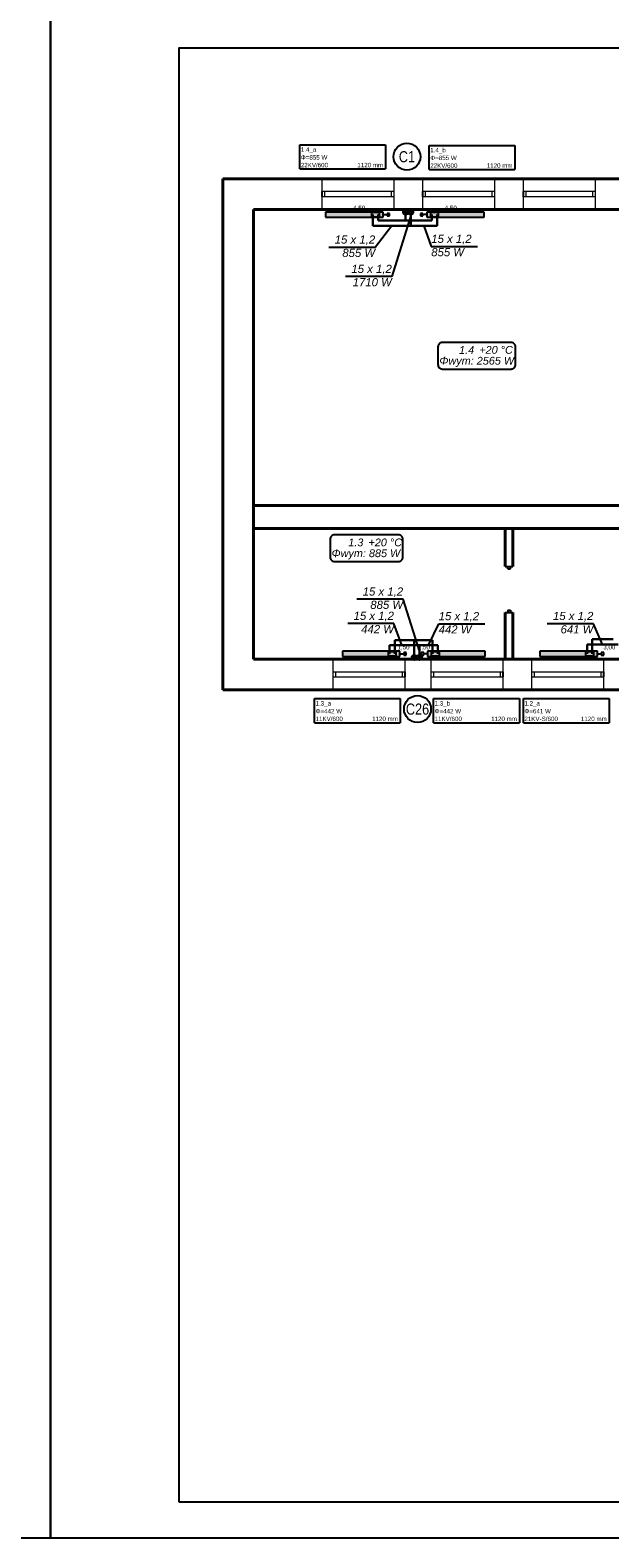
# Model space of a CAD drawing. Header units: millimetres. Extents: x 50532 to 99257, y 49161 to 61325.
# Tile 17 of 95: x 68395 to 69524, y 49161 to 52096. Entities that reach past the tile are written whole.
import ezdxf
from ezdxf.enums import TextEntityAlignment as Align
from ezdxf.lldxf.tags import DXFTag

# ---------------------------------------------------------------- set-up
doc = ezdxf.new("R2010")
doc.units = ezdxf.units.MM
for name, color, linetype, lineweight in [('cienka', 250, 'Continuous', 18), ('gruba', 8, 'Continuous', 40), ('średnia', 8, 'Continuous', 25)]:
    doc.layers.add(name, color=color, linetype=linetype, lineweight=lineweight)
for name, color, linetype, true_color in [('IS_Armatura_podłączeniowa_grz._dolnozas.', 7, 'SOLID', 0x000000), ('IS_Armatura_Therm', 7, 'SOLID', 0x000000), ('IS_Grafika', 7, 'SOLID', 0x000000), ('IS_Grzejniki_Plan_rzut', 7, 'SOLID', 0x000000)]:
    doc.layers.add(name, color=color, linetype=linetype, true_color=true_color)
for name, color, linetype in [('IS_Opisy_działek_Therm', 7, 'SOLID'), ('IS_Text_Armatury_Therm', 7, 'Continuous'), ('IS_Text_Konstrukcji', 7, 'Continuous'), ('IS_Text_Odbiornikow_Therm', 7, 'Continuous'), ('TABELKA', 7, 'Continuous')]:
    doc.layers.add(name, color=color, linetype=linetype)
doc.layers.add('IS_Powrót', color=5, linetype='DASH', lineweight=30, true_color=0x0000ff)
doc.layers.add('IS_Zasilanie', color=1, linetype='SOLID', lineweight=30, true_color=0xff0000)
doc.styles.add('Arial Narrow_1', font='ARIALN.TTF')
doc.styles.get("Standard").update_dxf_attribs({"font": 'GOTHIC.TTF'})
tags = doc.linetypes.add('DASH', pattern=[15, 10, -5]).pattern_tags.tags
tags[6:7] = [DXFTag(74, 4), DXFTag(75, 0), DXFTag(340, '0'), DXFTag(46, 0.0), DXFTag(50, 0.0), DXFTag(44, 0.0), DXFTag(45, 0.0)]
tags[4:5] = [DXFTag(74, 4), DXFTag(75, 0), DXFTag(340, '0'), DXFTag(46, 0.0), DXFTag(50, 0.0), DXFTag(44, 0.0), DXFTag(45, 0.0)]
tags = doc.linetypes.add('SOLID', pattern=[10, 10, 0]).pattern_tags.tags
tags[6:7] = [DXFTag(74, 4), DXFTag(75, 0), DXFTag(340, '0'), DXFTag(46, 0.0), DXFTag(50, 0.0), DXFTag(44, 0.0), DXFTag(45, 0.0)]
tags[4:5] = [DXFTag(74, 4), DXFTag(75, 0), DXFTag(340, '0'), DXFTag(46, 0.0), DXFTag(50, 0.0), DXFTag(44, 0.0), DXFTag(45, 0.0)]

# ---------------------------------------------------------------- blocks, each defined once
blk = doc.blocks.new('G$CDA1DEF7A')
at = {"layer": 'cienka'}
for p, q in [((193, 2206), (193, 2146)), ((333, 2206), (333, 2146)), ((389, 2206), (389, 2146)), ((529, 2206), (529, 2146)), ((585, 2206), (585, 2146)), ((725, 2206), (725, 2146)), ((333, 2181), (193, 2181)), ((198, 2181), (198, 2171)), ((328, 2181), (328, 2171)), ((529, 2181), (389, 2181)), ((394, 2181), (394, 2171)), ((524, 2181), (524, 2171)), ((725, 2181), (585, 2181)), ((590, 2181), (590, 2171)), ((720, 2181), (720, 2171)), ((333, 2171), (193, 2171)), ((529, 2171), (389, 2171)), ((725, 2171), (585, 2171)), ((215, 1211), (215, 1271)), ((355, 1211), (355, 1271)), ((406, 1211), (406, 1271)), ((546, 1211), (546, 1271)), ((602, 1211), (602, 1271)), ((742, 1211), (742, 1271)), ((215, 1246), (355, 1246)), ((215, 1236), (355, 1236)), ((220, 1236), (220, 1246)), ((350, 1236), (350, 1246)), ((406, 1246), (546, 1246)), ((406, 1236), (546, 1236)), ((411, 1236), (411, 1246)), ((541, 1236), (541, 1246)), ((602, 1246), (742, 1246)), ((602, 1236), (742, 1236)), ((607, 1236), (607, 1246)), ((737, 1236), (737, 1246))]:
    blk.add_line(p, q, dxfattribs=at)
at = {"layer": 'gruba'}
for p, q in [((0, 2206), (0, 1211)), ((0, 2206), (4647, 2206)), ((0, 2206), (0, 1211)), ((60, 2146), (60, 1271)), ((60, 2146), (1198, 2146)), ((60, 2146), (60, 1271)), ((776, 1570), (60, 1570)), ((776, 1525), (60, 1525)), ((550, 1525), (550, 1451.3)), ((565, 1525), (565, 1451.3)), ((550, 1361.3), (550, 1271)), ((565, 1361.3), (565, 1271)), ((1645, 1271), (60, 1271)), ((1585, 1211), (0, 1211))]:
    blk.add_line(p, q, dxfattribs=at)
at = {"layer": 'średnia'}
for p, q in [((193, 2181), (193, 2171)), ((389, 2181), (389, 2171)), ((585, 2181), (585, 2171)), ((550, 1451.3), (565, 1451.3)), ((555, 1446.3), (555, 1451.3)), ((555, 1446.3), (560, 1446.3)), ((560, 1446.3), (560, 1451.3)), ((550, 1361.3), (565, 1361.3)), ((555, 1366.3), (560, 1366.3)), ((555, 1366.3), (555, 1361.3)), ((560, 1366.3), (560, 1361.3)), ((355, 1236), (355, 1246)), ((546, 1236), (546, 1246)), ((742, 1236), (742, 1246))]:
    blk.add_line(p, q, dxfattribs=at)

msp = doc.modelspace()

# ---------------------------------------------------------------- hatches: boundary and pattern name
at = {"layer": 'IS_Grafika', "transparency": 33554687}
h = msp.add_hatch(color=7, dxfattribs=at)
h.dxf.hatch_style = 1
edge = h.paths.add_edge_path()
edge.add_arc((69136.5, 51741.2), 5, 0, 360)
edge = h.paths.add_edge_path()
edge.add_arc((69126.5, 51741.2), 5, 0, 360)
h = msp.add_hatch(color=7, dxfattribs=at)
h.dxf.hatch_style = 1
edge = h.paths.add_edge_path()
edge.add_arc((69153.4, 50874.6), 5, 0, 360)
edge = h.paths.add_edge_path()
edge.add_arc((69143.4, 50874.6), 5, 0, 360)
at = {"layer": 'IS_Grzejniki_Plan_rzut'}
for points in [[(69082.8, 51741.6), (68970.8, 51741.6), (68970.8, 51731.6), (69082.8, 51731.6)], [(69279.8, 51741.6), (69167.8, 51741.6), (69167.8, 51731.6), (69279.8, 51731.6)], [(69003.4, 50876.6), (69115.4, 50876.6), (69115.4, 50886.6), (69003.4, 50886.6)], [(69169.2, 50876.6), (69281.2, 50876.6), (69281.2, 50886.6), (69169.2, 50886.6)], [(69387.9, 50876.6), (69499.9, 50876.6), (69499.9, 50886.6), (69387.9, 50886.6)]]:
    msp.add_hatch(color=8, dxfattribs=at).paths.add_polyline_path(points)
at = {"layer": 'IS_Opisy_działek_Therm'}
h = msp.add_hatch(color=1, dxfattribs=at)
edge = h.paths.add_edge_path()
edge.add_arc((69136.5, 51715), 2.4, 90, 450)
h = msp.add_hatch(color=1, dxfattribs=at)
edge = h.paths.add_edge_path()
edge.add_arc((69153.4, 50898.4), 2.4, 90, 450)
at = {"layer": 'IS_Powrót'}
h = msp.add_hatch(color=256, dxfattribs=at)
edge = h.paths.add_edge_path()
edge.add_arc((69126.5, 51725), 2.4, 90, 450)
h = msp.add_hatch(color=256, dxfattribs=at)
edge = h.paths.add_edge_path()
edge.add_arc((69143.4, 50908.4), 2.4, 90, 450)

# ---------------------------------------------------------------- linework, layer by layer
at = {"layer": 'IS_Armatura_podłączeniowa_grz._dolnozas.'}
for p, q in [((69075.8, 51740.6), (69059.8, 51740.6)), ((69059.8, 51740.6), (69059.8, 51732.6)), ((69059.8, 51732.6), (69075.8, 51732.6)), ((69075.8, 51732.6), (69075.8, 51740.6)), ((69190.8, 51740.6), (69174.8, 51740.6)), ((69174.8, 51740.6), (69174.8, 51732.6)), ((69174.8, 51732.6), (69190.8, 51732.6)), ((69190.8, 51732.6), (69190.8, 51740.6)), ((69108.4, 50885.6), (69092.4, 50885.6)), ((69092.4, 50885.6), (69092.4, 50877.6)), ((69092.4, 50877.6), (69108.4, 50877.6)), ((69108.4, 50877.6), (69108.4, 50885.6)), ((69192.2, 50885.6), (69176.2, 50885.6)), ((69176.2, 50885.6), (69176.2, 50877.6)), ((69176.2, 50877.6), (69192.2, 50877.6)), ((69192.2, 50877.6), (69192.2, 50885.6)), ((69492.9, 50885.6), (69476.9, 50885.6)), ((69476.9, 50885.6), (69476.9, 50877.6)), ((69476.9, 50877.6), (69492.9, 50877.6)), ((69492.9, 50877.6), (69492.9, 50885.6))]:
    msp.add_line(p, q, dxfattribs=at)
at = {"layer": 'IS_Armatura_Therm'}
for p, q in [((69082.8, 51736.6), (69090.3, 51736.6)), ((69095.3, 51739.1), (69090.3, 51739.1)), ((69090.3, 51739.1), (69090.3, 51734.1)), ((69090.3, 51734.1), (69095.3, 51734.1)), ((69095.3, 51734.1), (69095.3, 51739.1)), ((69160.3, 51739.1), (69155.3, 51739.1)), ((69155.3, 51739.1), (69155.3, 51734.1)), ((69155.3, 51734.1), (69160.3, 51734.1)), ((69160.3, 51734.1), (69160.3, 51739.1)), ((69167.8, 51736.6), (69160.3, 51736.6)), ((69115.4, 50881.6), (69122.9, 50881.6)), ((69127.9, 50884.1), (69122.9, 50884.1)), ((69122.9, 50884.1), (69122.9, 50879.1)), ((69122.9, 50879.1), (69127.9, 50879.1)), ((69127.9, 50879.1), (69127.9, 50884.1)), ((69161.7, 50884.1), (69156.7, 50884.1)), ((69156.7, 50884.1), (69156.7, 50879.1)), ((69156.7, 50879.1), (69161.7, 50879.1)), ((69161.7, 50879.1), (69161.7, 50884.1)), ((69169.2, 50881.6), (69161.7, 50881.6)), ((69499.9, 50881.6), (69507.4, 50881.6)), ((69512.4, 50884.1), (69507.4, 50884.1)), ((69507.4, 50884.1), (69507.4, 50879.1)), ((69507.4, 50879.1), (69512.4, 50879.1)), ((69512.4, 50879.1), (69512.4, 50884.1))]:
    msp.add_line(p, q, dxfattribs=at)
at = {"layer": 'IS_Grafika'}
for centre in [(69126.5, 51741.2), (69136.5, 51741.2), (69143.4, 50874.6), (69153.4, 50874.6)]:
    msp.add_circle(centre, 5, dxfattribs=at)
at = {"layer": 'IS_Grzejniki_Plan_rzut'}
for p, q in [((68979.5, 51741.6), (68979.5, 51746.6)), ((68979.5, 51746.6), (68982, 51746.6)), ((68982, 51746.6), (68982, 51741.6)), ((69074, 51746.6), (69071.5, 51746.6)), ((69071.5, 51746.6), (69071.5, 51741.6)), ((69074, 51741.6), (69074, 51746.6)), ((69176.6, 51741.6), (69176.6, 51746.6)), ((69176.6, 51746.6), (69179.1, 51746.6)), ((69179.1, 51746.6), (69179.1, 51741.6)), ((69271.1, 51746.6), (69268.6, 51746.6)), ((69268.6, 51746.6), (69268.6, 51741.6)), ((69271.1, 51741.6), (69271.1, 51746.6)), ((69082.8, 51741.6), (68970.8, 51741.6)), ((68970.8, 51741.6), (68970.8, 51731.6)), ((68970.8, 51731.6), (69082.8, 51731.6)), ((69082.8, 51731.6), (69082.8, 51741.6)), ((69279.8, 51741.6), (69167.8, 51741.6)), ((69167.8, 51741.6), (69167.8, 51731.6)), ((69167.8, 51731.6), (69279.8, 51731.6)), ((69279.8, 51731.6), (69279.8, 51741.6)), ((69115.4, 50886.6), (69003.4, 50886.6)), ((69003.4, 50886.6), (69003.4, 50876.6)), ((69003.4, 50876.6), (69115.4, 50876.6)), ((69012.2, 50876.6), (69012.2, 50871.6)), ((69012.2, 50871.6), (69014.7, 50871.6)), ((69014.7, 50871.6), (69014.7, 50876.6)), ((69104.2, 50871.6), (69104.2, 50876.6)), ((69106.7, 50871.6), (69104.2, 50871.6)), ((69106.7, 50876.6), (69106.7, 50871.6)), ((69115.4, 50876.6), (69115.4, 50886.6)), ((69281.2, 50886.6), (69169.2, 50886.6)), ((69169.2, 50886.6), (69169.2, 50876.6)), ((69169.2, 50876.6), (69281.2, 50876.6)), ((69178, 50876.6), (69178, 50871.6)), ((69178, 50871.6), (69180.5, 50871.6)), ((69180.5, 50871.6), (69180.5, 50876.6)), ((69270, 50871.6), (69270, 50876.6)), ((69272.5, 50871.6), (69270, 50871.6)), ((69272.5, 50876.6), (69272.5, 50871.6)), ((69281.2, 50876.6), (69281.2, 50886.6)), ((69499.9, 50886.6), (69387.9, 50886.6)), ((69387.9, 50886.6), (69387.9, 50876.6)), ((69387.9, 50876.6), (69499.9, 50876.6)), ((69396.6, 50876.6), (69396.6, 50871.6)), ((69396.6, 50871.6), (69399.1, 50871.6)), ((69399.1, 50871.6), (69399.1, 50876.6)), ((69488.6, 50871.6), (69488.6, 50876.6)), ((69491.1, 50871.6), (69488.6, 50871.6)), ((69491.1, 50876.6), (69491.1, 50871.6)), ((69499.9, 50876.6), (69499.9, 50886.6))]:
    msp.add_line(p, q, dxfattribs=at)
at = {"layer": 'IS_Opisy_działek_Therm'}
for p, q in [((69099.6, 51715), (69067.2, 51672.9)), ((69136.5, 51734.8), (69099.7, 51615.9)), ((69162.1, 51715), (69176.4, 51674.4)), ((69067.2, 51672.9), (68977.3, 51672.9)), ((69176.4, 51674.4), (69266.4, 51674.4)), ((69099.7, 51615.9), (69009.7, 51615.9)), ((69121.7, 50987.9), (69031.7, 50987.9)), ((69153.4, 50887.6), (69121.7, 50987.9)), ((69103.9, 50940.6), (69013.9, 50940.6)), ((69118.9, 50898.4), (69103.9, 50940.6)), ((69171.3, 50898.4), (69190.9, 50939.9)), ((69190.9, 50939.9), (69280.9, 50939.9)), ((69492.2, 50940.2), (69402.2, 50940.2)), ((69510.2, 50899.9), (69492.2, 50940.2))]:
    msp.add_line(p, q, dxfattribs=at)
at = {"layer": 'IS_Powrót'}
for p, q in [((69072.8, 51725), (69072.8, 51736.6)), ((69126.5, 51725), (69072.8, 51725)), ((69126.5, 51741.2), (69126.5, 51725)), ((69177.8, 51725), (69126.5, 51725)), ((69177.8, 51736.6), (69177.8, 51725)), ((69143.4, 50908.4), (69105.4, 50908.4)), ((69105.4, 50908.4), (69105.4, 50881.6)), ((69143.4, 50876.9), (69143.4, 50908.4)), ((69143.4, 50908.4), (69179.2, 50908.4)), ((69179.2, 50908.4), (69179.2, 50881.6)), ((69530.6, 50909.9), (69489.9, 50909.9)), ((69489.9, 50909.9), (69489.9, 50881.6))]:
    msp.add_line(p, q, dxfattribs=at)
at = {"layer": 'IS_Text_Konstrukcji', "linetype": 'SOLID'}
for points in [[(69198.2, 51436), (69331.8, 51436, 0.414214), (69340.5, 51444.7), (69340.5, 51479.3, 0.414214), (69331.8, 51488), (69198.2, 51488, 0.414214), (69189.5, 51479.3), (69189.5, 51444.7, 0.414214), (69198.2, 51436)], [(68988.3, 51061.2), (69112.5, 51061.2, 0.414214), (69121.2, 51069.8), (69121.2, 51104.5, 0.414214), (69112.5, 51113.2), (68988.3, 51113.2, 0.414214), (68979.7, 51104.5), (68979.7, 51069.8, 0.414214), (68988.3, 51061.2)]]:
    msp.add_lwpolyline(points, format="xyb", dxfattribs=at)
at = {"layer": 'IS_Text_Konstrukcji', "ltscale": 20}
for centre in [(69129.1, 51849.4), (69149.7, 50774.1)]:
    msp.add_circle(centre, 26.2, dxfattribs=at)
at = {"layer": 'IS_Text_Odbiornikow_Therm', "linetype": 'SOLID'}
for p, q in [((68920.5, 51825.6), (68920.5, 51872.6)), ((68920.5, 51872.6), (69087.5, 51872.6)), ((69087.5, 51872.6), (69087.5, 51825.6)), ((69172.5, 51824.5), (69172.5, 51871.5)), ((69172.5, 51871.5), (69339.5, 51871.5)), ((69339.5, 51871.5), (69339.5, 51824.5)), ((68920.5, 51825.6), (69087.5, 51825.6)), ((69172.5, 51824.5), (69339.5, 51824.5)), ((68949.2, 50747.5), (68949.2, 50794.5)), ((68949.2, 50794.5), (69116.2, 50794.5)), ((69116.2, 50794.5), (69116.2, 50747.5)), ((69181, 50747.5), (69181, 50794.5)), ((69181, 50794.5), (69348, 50794.5)), ((69348, 50794.5), (69348, 50747.5)), ((69355.9, 50747.5), (69355.9, 50794.5)), ((69355.9, 50794.5), (69522.9, 50794.5)), ((69522.9, 50794.5), (69522.9, 50747.5)), ((68949.2, 50747.5), (69116.2, 50747.5)), ((69181, 50747.5), (69348, 50747.5)), ((69355.9, 50747.5), (69522.9, 50747.5))]:
    msp.add_line(p, q, dxfattribs=at)
at = {"layer": 'IS_Zasilanie'}
for p, q in [((69062.8, 51715), (69062.8, 51736.6)), ((69136.5, 51715), (69062.8, 51715)), ((69136.5, 51741.2), (69136.5, 51715)), ((69187.8, 51715), (69136.5, 51715)), ((69187.8, 51736.6), (69187.8, 51715)), ((69153.4, 50898.4), (69095.4, 50898.4)), ((69095.4, 50898.4), (69095.4, 50881.6)), ((69153.4, 50876.9), (69153.4, 50898.4)), ((69153.4, 50898.4), (69189.2, 50898.4)), ((69189.2, 50898.4), (69189.2, 50881.6)), ((69540.6, 50899.9), (69479.9, 50899.9)), ((69479.9, 50899.9), (69479.9, 50881.6))]:
    msp.add_line(p, q, dxfattribs=at)
at = {"layer": 'TABELKA'}
for points in [[(62735.2, 49160.8), (68435.2, 49160.8), (68435.2, 52130.8), (62735.2, 52130.8)], [(68435.2, 49160.8), (74135.2, 49160.8), (74135.2, 52130.8), (68435.2, 52130.8)], [(68685.2, 49230.8), (74065.2, 49230.8), (74065.2, 52060.8), (68685.2, 52060.8)]]:
    msp.add_lwpolyline(points, close=True, dxfattribs=at)

# ---------------------------------------------------------------- block references
msp.add_blockref('G$CDA1DEF7A', (68770.6, 49600.6), dxfattribs=at)

# ---------------------------------------------------------------- texts
at = {"layer": 'IS_Opisy_działek_Therm', "char_height": 15.84}
for s, insert, attachment_point in [('\\fArial|b0|i1;15 x 1,2', (69067.2, 51677.3), 9), ('\\fArial|b0|i1;15 x 1,2', (69176.4, 51678.7), 7), ('\\fArial|b0|i1;855 W', (69067.2, 51670.1), 3), ('\\fArial|b0|i1;855 W', (69176.4, 51671.5), 1), ('\\fArial|b0|i1;15 x 1,2', (69099.7, 51620.2), 9), ('\\fArial|b0|i1;1710 W', (69099.7, 51613), 3), ('\\fArial|b0|i1;15 x 1,2', (69121.7, 50992.2), 9), ('\\fArial|b0|i1;885 W', (69121.7, 50985), 3), ('\\fArial|b0|i1;15 x 1,2', (69103.9, 50944.9), 9), ('\\fArial|b0|i1;15 x 1,2', (69190.9, 50944.2), 7), ('\\fArial|b0|i1;15 x 1,2', (69492.2, 50944.5), 9), ('\\fArial|b0|i1;442 W', (69103.9, 50937.7), 3), ('\\fArial|b0|i1;442 W', (69190.9, 50937.1), 1), ('\\fArial|b0|i1;641 W', (69492.2, 50937.3), 3)]:
    msp.add_mtext(s, dxfattribs=dict(at, insert=insert, attachment_point=attachment_point))
at = {"layer": 'IS_Text_Armatury_Therm', "linetype": 'SOLID', "char_height": 8.64}
for s, insert, attachment_point in [('\\fArial|b0|i0;4,50  ', (69047.8, 51743.8), 9), ('\\fArial|b0|i0;4,50  ', (69202.8, 51743.8), 7), ('\\fArial|b0|i0;1,50  ', (69134.2, 50888.8), 9), ('\\fArial|b0|i0;1,50  ', (69150.4, 50888.8), 7), ('\\fArial|b0|i0;3,00  ', (69534.9, 50888.8), 9)]:
    msp.add_mtext(s, dxfattribs=dict(at, insert=insert, attachment_point=attachment_point))
at = {"layer": 'IS_Text_Konstrukcji', "ltscale": 20, "style": 'Arial Narrow_1'}
for s, p in [('C1', (69129.1, 51849.4)), ('C26', (69149.7, 50774.1))]:
    msp.add_text(s, height=21.6, dxfattribs=at).set_placement(p, align=Align.MIDDLE_CENTER)
at = {"layer": 'IS_Text_Konstrukcji', "linetype": 'SOLID', "char_height": 15.12}
for s, insert, attachment_point in [('\\fArial|b0|i1;1.4', (69260, 51465.6), 9), ('\\fArial|b0|i1;+20 °C', (69270, 51465.6), 7), ('\\fArial|b0|i1;Φwym: 2565 W', (69265, 51459.8), 2), ('\\fArial|b0|i1;1.3', (69044.2, 51090.8), 9), ('\\fArial|b0|i1;+20 °C', (69054.2, 51090.8), 7), ('\\fArial|b0|i1;Φwym: 885 W', (69049.2, 51085), 2)]:
    msp.add_mtext(s, dxfattribs=dict(at, insert=insert, attachment_point=attachment_point))
at = {"layer": 'IS_Text_Odbiornikow_Therm', "linetype": 'SOLID', "char_height": 8.64, "attachment_point": 7}
for s, insert in [('\\fArial|b0|i0;1.4_a', (68922.5, 51856.6)), ('\\fArial|b0|i0;1.4_b', (69174.5, 51855.5)), ('\\fArial|b0|i0;22KV/600', (68922.5, 51828.7)), ('\\fArial|b0|i0;Φ=855 W', (68922.5, 51843.7)), ('\\fArial|b0|i0;1120 mm', (69032.5, 51828.7)), ('\\fArial|b0|i0;22KV/600', (69174.5, 51827.7)), ('\\fArial|b0|i0;Φ=855 W', (69174.5, 51842.7)), ('\\fArial|b0|i0;1120 mm', (69284.5, 51827.7)), ('\\fArial|b0|i0;1.3_a', (68951.2, 50778.5)), ('\\fArial|b0|i0;1.3_b', (69183, 50778.5)), ('\\fArial|b0|i0;1.2_a', (69357.9, 50778.5)), ('\\fArial|b0|i0;Φ=442 W', (68951.2, 50765.7)), ('\\fArial|b0|i0;11KV/600', (68951.2, 50750.7)), ('\\fArial|b0|i0;1120 mm', (69061.2, 50750.7)), ('\\fArial|b0|i0;Φ=442 W', (69183, 50765.7)), ('\\fArial|b0|i0;11KV/600', (69183, 50750.7)), ('\\fArial|b0|i0;1120 mm', (69293, 50750.7)), ('\\fArial|b0|i0;21KV-S/600', (69357.9, 50750.7)), ('\\fArial|b0|i0;Φ=641 W', (69357.9, 50765.7)), ('\\fArial|b0|i0;1120 mm', (69467.9, 50750.7))]:
    msp.add_mtext(s, dxfattribs=dict(at, insert=insert))

doc.saveas('drawing.dxf')
